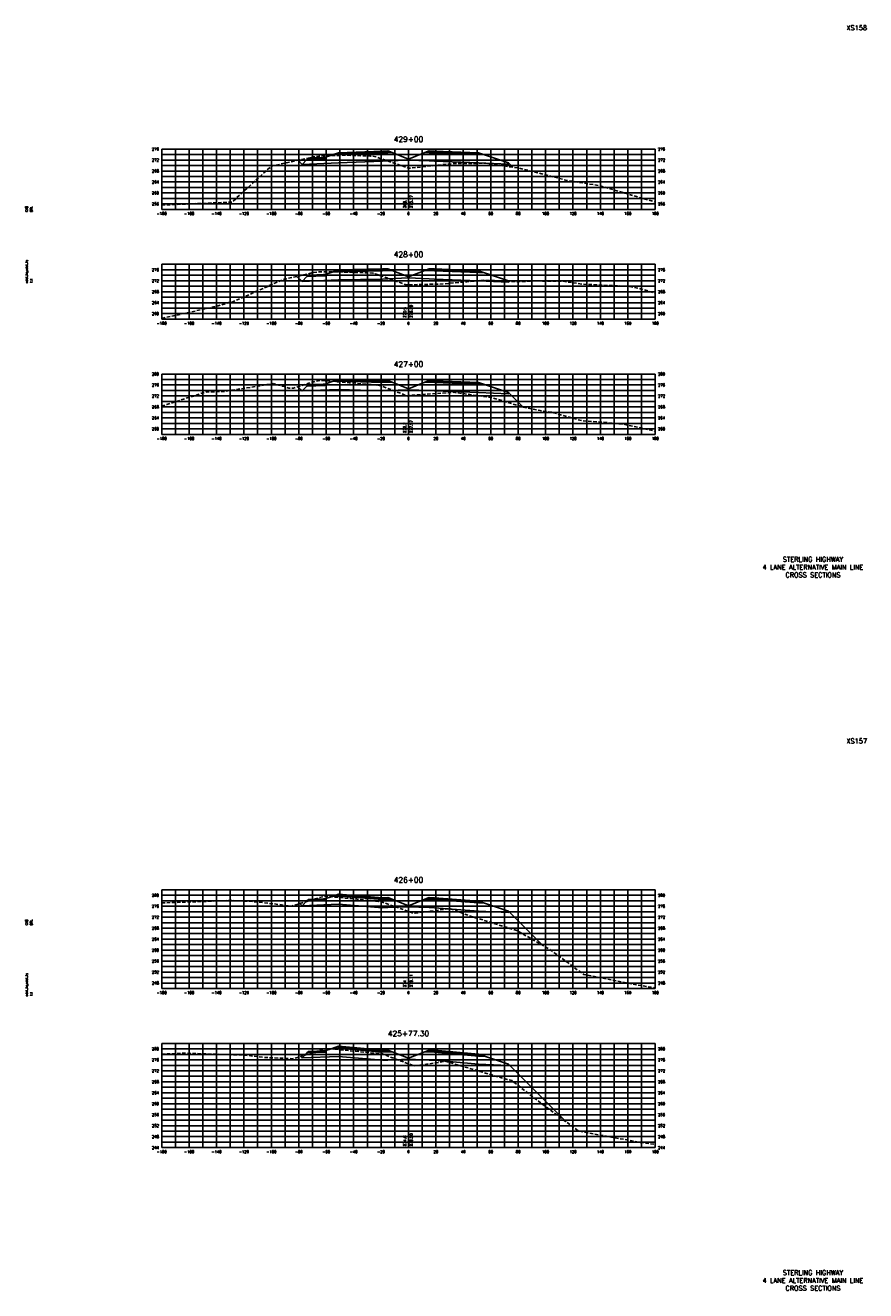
# Model space of a CAD drawing. Extents: x 37 to 9410, y 16 to 8218.
# Tile 94 of 110: x 6607 to 7220, y 6256 to 7178. Entities that reach past the tile are written whole.
import ezdxf
from ezdxf.enums import TextEntityAlignment as Align

# ---------------------------------------------------------------- set-up
doc = ezdxf.new("R2010")
doc.units = 0
doc.header["$LTSCALE"] = 20
doc.header["$MEASUREMENT"] = 0
doc.linetypes.add('HIDDEN_050%', pattern=[0.1875, 0.125, -0.0625])
for name, color, linetype in [('S-AT-TXT175', 6, 'Continuous'), ('S-AT-TXT80', 1, 'Continuous'), ('XDATUM', 3, 'Continuous'), ('XEG', 1, 'HIDDEN_050%'), ('XFG', 2, 'Continuous'), ('XGRID', 251, 'Continuous'), ('XGRIDT', 2, 'Continuous'), ('XREF-BORDER', 7, 'Continuous')]:
    doc.layers.add(name, color=color, linetype=linetype)
doc.styles.add('L100', font='simplex.shx', dxfattribs={"height": 2})
doc.styles.add('L175', font='ROMANSM.shx', dxfattribs={"height": 3.5})
doc.styles.add('L80', font='ROMANSM.shx', dxfattribs={"height": 1.6})

# ---------------------------------------------------------------- blocks, each defined once
blk = doc.blocks.new('03025_00_att1')
at = {"layer": 'S-AT-TXT175', "style": 'L175'}
for tag, p in [('NUM', (32.402, 20.822)), ('LINE1', (30.64, 1.444)), ('LINE2', (30.64, 1.161)), ('LINE3', (30.64, 0.877))]:
    blk.add_attdef(tag, text='', height=0.175, dxfattribs=at).set_placement(p, align=Align.CENTER)
at = {"layer": 'S-AT-TXT80', "style": 'L80'}
for tag, p in [('DESIGNED', (2.094, 14.201)), ('CHECKED', (2.265, 14.201)), ('DRAFTED', (2.436, 14.201)), ('PCTB', (2.094, 11.605)), ('PSCALE', (2.265, 11.605)), ('PVIEW', (2.436, 11.605))]:
    blk.add_attdef(tag, p, '', height=0.08, rotation=90, dxfattribs=at)

msp = doc.modelspace()

# ---------------------------------------------------------------- linework, layer by layer
at = {"layer": 'XDATUM', "flags": 128}
for points in [[(6805.5, 7079.82), (6808.46, 7076.86), (6835.05, 7077.92), (6867.05, 7079.21), (6871.05, 7079.37), (6886.05, 7079.97), (6901.05, 7079.37), (6905.05, 7079.21), (6937.05, 7077.92), (6959.05, 7077.04), (6959.05, 7077.93), (6962.23, 7074.75)], [(6804.74, 6995.2), (6808.46, 6991.48), (6835.05, 6992.55), (6867.05, 6993.25), (6871.05, 6993.41), (6886.05, 6994.01), (6901.05, 6993.41), (6905.05, 6993.25), (6937.05, 6991.96), (6959.05, 6991.08), (6959.05, 6991.97), (6959.44, 6991.58)], [(6805.36, 6914.74), (6808.46, 6911.64), (6835.05, 6912.71), (6867.05, 6911.81), (6871.05, 6911.97), (6886.05, 6912.57), (6901.05, 6911.97), (6905.05, 6911.81), (6937.05, 6910.52), (6959.05, 6909.64), (6959.05, 6910.53), (6969.67, 6899.91)], [(6806.85, 6537.93), (6808.46, 6536.32), (6835.05, 6537.39), (6867.05, 6534.89), (6871.05, 6535.05), (6886.05, 6535.65), (6901.05, 6535.05), (6905.05, 6534.89), (6937.05, 6532.38), (6959.05, 6531.5), (6959.05, 6532.39), (6983.98, 6507.46)], [(6807.43, 6426.49), (6808.46, 6425.46), (6835.05, 6426.52), (6867.05, 6423.66), (6871.05, 6423.82), (6886.05, 6424.42), (6901.05, 6423.82), (6905.05, 6423.66), (6937.05, 6420.79), (6959.05, 6419.91), (6959.05, 6420.8), (7000.99, 6378.86)]]:
    msp.add_lwpolyline(points, dxfattribs=at)
at = {"layer": 'XEG', "flags": 128}
for points in [[(6706.05, 7047.16), (6723.66, 7047.9), (6753.44, 7049.16), (6757.43, 7049.39), (6783.58, 7073.4), (6786.82, 7075.68), (6814.64, 7081.85), (6816.68, 7082.3), (6817.08, 7082.36), (6820.55, 7082.83), (6838.46, 7083.47), (6840.3, 7083.5), (6858.42, 7082.88), (6859.93, 7082.83), (6862.19, 7082.28), (6862.35, 7082.22), (6864.07, 7081.65), (6867.04, 7080.64), (6886.05, 7074.17), (6886.39, 7074.05), (6891.28, 7074.46), (6918.38, 7077.46), (6942.44, 7077.63), (6967.06, 7074.05), (7001.66, 7065.19), (7015.74, 7062.87), (7025.76, 7061.21), (7064.42, 7049.82), (7066.05, 7049.46)], [(6706.05, 6964.48), (6706.8, 6964.72), (6747.34, 6973.65), (6756.43, 6976.56), (6757.47, 6976.42), (6760.48, 6977.75), (6795.16, 6993.12), (6795.83, 6993.16), (6816.31, 6997.84), (6816.34, 6997.85), (6820.84, 6998.5), (6835.32, 6998.38), (6840.47, 6998.34), (6840.54, 6998.34), (6859.96, 6997.59), (6859.98, 6997.59), (6861.82, 6997.12), (6884.37, 6989.02), (6884.52, 6988.97), (6884.71, 6988.97), (6884.77, 6988.97), (6884.9, 6988.97), (6886.05, 6989), (6911.57, 6989.65), (6928.66, 6991.3), (6934.72, 6991.88), (6940.98, 6992.49), (6965.25, 6991.29), (6978.31, 6991.89), (6998.89, 6991.58), (7013.6, 6989.44), (7047.57, 6987.87), (7055.26, 6986.17), (7066.05, 6983.02)], [(6706.05, 6900.65), (6709.82, 6901.79), (6738.63, 6910.94), (6751.48, 6911.26), (6787.31, 6916.98), (6795.54, 6914.78), (6798.9, 6913.57), (6802.15, 6913.76), (6818.28, 6918.72), (6821.41, 6919.32), (6821.64, 6919.34), (6822.79, 6919.3), (6841.34, 6917.8), (6842.86, 6917.66), (6860.91, 6916.14), (6862.86, 6915.96), (6864.72, 6915.74), (6866.26, 6915.28), (6867.46, 6914.88), (6882.88, 6908.92), (6884.75, 6907.95), (6885.74, 6908.3), (6886.05, 6908.32), (6918.96, 6910.65), (6933.35, 6908.69), (6946.85, 6906.84), (6971.81, 6899.26), (6982.03, 6897.33), (6990.1, 6896.23), (7012.98, 6889.8), (7030.71, 6888.65), (7043.09, 6887.41), (7066.05, 6882.3)], [(6706.05, 6538.38), (6721.77, 6538.98), (6755.67, 6540.15), (6770.45, 6539.64), (6788.22, 6537.66), (6800.62, 6536.01), (6813.36, 6539.93), (6821.21, 6542.34), (6823.27, 6542.94), (6823.65, 6543.03), (6825.78, 6543.28), (6844.08, 6541.57), (6845.65, 6541.43), (6864.29, 6539.52), (6865.03, 6539.44), (6865.1, 6539.43), (6867.11, 6538.97), (6885.09, 6532.49), (6886.05, 6532.14), (6889.83, 6530.77), (6890.92, 6530.93), (6916.5, 6534.23), (6931.32, 6528.74), (6965.18, 6518.27), (6989.87, 6504.07), (7013.86, 6486.2), (7048.42, 6479.48), (7062.54, 6476.91), (7066.05, 6476.58)], [(6706.05, 6428.21), (6717.95, 6428.67), (6723.77, 6428.87), (6766.63, 6427.41), (6781.75, 6425.72), (6801.73, 6424.84), (6807.83, 6426.61), (6824.67, 6431.78), (6826.03, 6431.97), (6827.63, 6432.15), (6840.3, 6430.98), (6847.58, 6430.21), (6855.23, 6429.5), (6867.02, 6428.3), (6868.24, 6428.02), (6869.18, 6427.62), (6877.59, 6424.19), (6886.05, 6421.12), (6890.41, 6419.54), (6907.81, 6422.1), (6912.67, 6423.05), (6957.97, 6409.72), (6961.35, 6409.02), (6978.04, 6395.96), (7010.03, 6372.12), (7016.52, 6370.86), (7058.71, 6363.19), (7066.05, 6362.49)]]:
    msp.add_lwpolyline(points, dxfattribs=at)
at = {"layer": 'XFG', "flags": 128}
for points in [[(6886.05, 7080.71), (6874.1, 7085.49), (6871.05, 7085.37), (6867.05, 7085.21), (6835.05, 7083.92), (6830.48, 7083.74), (6825.05, 7081.93), (6825.05, 7080.93), (6812.01, 7080.41), (6808.46, 7076.86), (6835.05, 7077.92), (6867.05, 7079.21), (6871.05, 7079.37), (6886.05, 7079.97), (6886.05, 7080.71)], [(6871.05, 7085.71), (6867.05, 7085.55), (6835.05, 7084.26), (6835.05, 7085.26), (6830.48, 7083.74), (6835.05, 7083.92), (6867.05, 7085.21), (6871.05, 7085.37), (6874.1, 7085.49), (6871.05, 7086.71), (6871.05, 7085.71)], [(6871.05, 7086.71), (6867.05, 7086.55), (6835.05, 7085.26), (6835.05, 7084.92), (6867.05, 7086.21), (6871.05, 7086.37), (6871.05, 7086.71)], [(6871.05, 7086.37), (6867.05, 7086.21), (6835.05, 7084.92), (6835.05, 7084.26), (6867.05, 7085.55), (6871.05, 7085.71), (6871.05, 7086.37)], [(6886.05, 7080.71), (6898, 7085.49), (6901.05, 7085.37), (6905.05, 7085.21), (6937.05, 7083.92), (6941.62, 7083.74), (6959.05, 7077.93), (6959.05, 7077.04), (6937.05, 7077.92), (6905.05, 7079.21), (6901.05, 7079.37), (6886.05, 7079.97)], [(6901.05, 7086.71), (6898, 7085.49), (6901.05, 7085.37), (6905.05, 7085.21), (6937.05, 7083.92), (6941.62, 7083.74), (6937.05, 7085.26), (6937.05, 7084.26), (6905.05, 7085.55), (6901.05, 7085.71), (6901.05, 7086.71)], [(6901.05, 7086.71), (6901.05, 7086.37), (6905.05, 7086.21), (6937.05, 7084.92), (6937.05, 7085.26), (6905.05, 7086.55), (6901.05, 7086.71)], [(6901.05, 7086.37), (6901.05, 7085.71), (6905.05, 7085.55), (6937.05, 7084.26), (6937.05, 7084.92), (6905.05, 7086.21), (6901.05, 7086.37)], [(6808.46, 7076.86), (6808.46, 7076.86), (6805.5, 7079.82)], [(6825.05, 7081.93), (6824.05, 7081.89), (6824.05, 7081.55), (6814.05, 7081.15), (6814.05, 7081.49), (6813.05, 7081.45), (6812.01, 7080.41), (6825.05, 7080.93), (6825.05, 7081.93)], [(6824.05, 7081.89), (6814.05, 7081.49), (6814.05, 7081.15), (6824.05, 7081.55), (6824.05, 7081.89)], [(6959.05, 7077.93), (6959.05, 7077.93), (6962.23, 7074.75)], [(6808.46, 6991.48), (6808.46, 6991.48), (6804.74, 6995.2)], [(6886.05, 6994.75), (6874.1, 6999.53), (6871.05, 6999.41), (6867.05, 6999.25), (6835.05, 6998.55), (6830.48, 6998.36), (6825.05, 6996.55), (6825.05, 6995.55), (6812.01, 6995.03), (6808.46, 6991.48), (6835.05, 6992.55), (6867.05, 6993.25), (6871.05, 6993.41), (6886.05, 6994.01), (6886.05, 6994.75)], [(6825.05, 6996.55), (6824.05, 6996.51), (6824.05, 6996.17), (6814.05, 6995.77), (6814.05, 6996.11), (6813.05, 6996.07), (6812.01, 6995.03), (6825.05, 6995.55), (6825.05, 6996.55)], [(6824.05, 6996.51), (6814.05, 6996.11), (6814.05, 6995.77), (6824.05, 6996.17), (6824.05, 6996.51)], [(6871.05, 6999.75), (6867.05, 6999.59), (6835.05, 6998.89), (6835.05, 6999.89), (6830.48, 6998.36), (6835.05, 6998.55), (6867.05, 6999.25), (6871.05, 6999.41), (6874.1, 6999.53), (6871.05, 7000.75), (6871.05, 6999.75)], [(6871.05, 7000.75), (6867.05, 7000.59), (6835.05, 6999.89), (6835.05, 6999.55), (6867.05, 7000.25), (6871.05, 7000.41), (6871.05, 7000.75)], [(6871.05, 7000.41), (6867.05, 7000.25), (6835.05, 6999.55), (6835.05, 6998.89), (6867.05, 6999.59), (6871.05, 6999.75), (6871.05, 7000.41)], [(6886.05, 6994.75), (6898, 6999.53), (6901.05, 6999.41), (6905.05, 6999.25), (6937.05, 6997.96), (6941.62, 6997.78), (6959.05, 6991.97), (6959.05, 6991.08), (6937.05, 6991.96), (6905.05, 6993.25), (6901.05, 6993.41), (6886.05, 6994.01)], [(6901.05, 7000.75), (6898, 6999.53), (6901.05, 6999.41), (6905.05, 6999.25), (6937.05, 6997.96), (6941.62, 6997.78), (6937.05, 6999.3), (6937.05, 6998.3), (6905.05, 6999.59), (6901.05, 6999.75), (6901.05, 7000.75)], [(6901.05, 7000.75), (6901.05, 7000.41), (6905.05, 7000.25), (6937.05, 6998.96), (6937.05, 6999.3), (6905.05, 7000.59), (6901.05, 7000.75)], [(6901.05, 7000.41), (6901.05, 6999.75), (6905.05, 6999.59), (6937.05, 6998.3), (6937.05, 6998.96), (6905.05, 7000.25), (6901.05, 7000.41)], [(6959.05, 6991.97), (6959.05, 6991.97), (6959.44, 6991.58)], [(6871.05, 6918.31), (6867.05, 6918.15), (6835.05, 6919.05), (6835.05, 6920.05), (6830.48, 6918.52), (6835.05, 6918.71), (6867.05, 6917.81), (6871.05, 6917.97), (6874.1, 6918.09), (6871.05, 6919.31), (6871.05, 6918.31)], [(6871.05, 6919.31), (6867.05, 6919.15), (6835.05, 6920.05), (6835.05, 6919.71), (6867.05, 6918.81), (6871.05, 6918.97), (6871.05, 6919.31)], [(6871.05, 6918.97), (6867.05, 6918.81), (6835.05, 6919.71), (6835.05, 6919.05), (6867.05, 6918.15), (6871.05, 6918.31), (6871.05, 6918.97)], [(6901.05, 6919.31), (6898, 6918.09), (6901.05, 6917.97), (6905.05, 6917.81), (6937.05, 6916.52), (6941.62, 6916.34), (6937.05, 6917.86), (6937.05, 6916.86), (6905.05, 6918.15), (6901.05, 6918.31), (6901.05, 6919.31)], [(6901.05, 6919.31), (6901.05, 6918.97), (6905.05, 6918.81), (6937.05, 6917.52), (6937.05, 6917.86), (6905.05, 6919.15), (6901.05, 6919.31)], [(6901.05, 6918.97), (6901.05, 6918.31), (6905.05, 6918.15), (6937.05, 6916.86), (6937.05, 6917.52), (6905.05, 6918.81), (6901.05, 6918.97)], [(6808.46, 6911.64), (6808.46, 6911.64), (6805.36, 6914.74)], [(6886.05, 6913.31), (6874.1, 6918.09), (6871.05, 6917.97), (6867.05, 6917.81), (6835.05, 6918.71), (6830.48, 6918.52), (6825.05, 6916.71), (6825.05, 6915.71), (6812.01, 6915.19), (6808.46, 6911.64), (6835.05, 6912.71), (6867.05, 6911.81), (6871.05, 6911.97), (6886.05, 6912.57), (6886.05, 6913.31)], [(6825.05, 6916.71), (6824.05, 6916.67), (6824.05, 6916.33), (6814.05, 6915.93), (6814.05, 6916.27), (6813.05, 6916.23), (6812.01, 6915.19), (6825.05, 6915.71), (6825.05, 6916.71)], [(6824.05, 6916.67), (6814.05, 6916.27), (6814.05, 6915.93), (6824.05, 6916.33), (6824.05, 6916.67)], [(6886.05, 6913.31), (6898, 6918.09), (6901.05, 6917.97), (6905.05, 6917.81), (6937.05, 6916.52), (6941.62, 6916.34), (6959.05, 6910.53), (6959.05, 6909.64), (6937.05, 6910.52), (6905.05, 6911.81), (6901.05, 6911.97), (6886.05, 6912.57)], [(6959.05, 6910.53), (6959.05, 6910.53), (6969.67, 6899.91)], [(6886.05, 6536.39), (6874.1, 6541.17), (6871.05, 6541.05), (6867.05, 6540.89), (6835.05, 6543.39), (6830.48, 6543.2), (6825.05, 6541.39), (6825.05, 6540.39), (6812.01, 6539.87), (6808.46, 6536.32), (6835.05, 6537.39), (6867.05, 6534.89), (6871.05, 6535.05), (6886.05, 6535.65), (6886.05, 6536.39)], [(6825.05, 6541.39), (6824.05, 6541.35), (6824.05, 6541.01), (6814.05, 6540.61), (6814.05, 6540.95), (6813.05, 6540.91), (6812.01, 6539.87), (6825.05, 6540.39), (6825.05, 6541.39)], [(6824.05, 6541.35), (6814.05, 6540.95), (6814.05, 6540.61), (6824.05, 6541.01), (6824.05, 6541.35)], [(6871.05, 6541.39), (6867.05, 6541.23), (6835.05, 6543.73), (6835.05, 6544.73), (6830.48, 6543.2), (6835.05, 6543.39), (6867.05, 6540.89), (6871.05, 6541.05), (6874.1, 6541.17), (6871.05, 6542.39), (6871.05, 6541.39)], [(6871.05, 6542.39), (6867.05, 6542.23), (6835.05, 6544.73), (6835.05, 6544.39), (6867.05, 6541.89), (6871.05, 6542.05), (6871.05, 6542.39)], [(6871.05, 6542.05), (6867.05, 6541.89), (6835.05, 6544.39), (6835.05, 6543.73), (6867.05, 6541.23), (6871.05, 6541.39), (6871.05, 6542.05)], [(6886.05, 6536.39), (6898, 6541.17), (6901.05, 6541.05), (6905.05, 6540.89), (6937.05, 6538.38), (6941.62, 6538.2), (6959.05, 6532.39), (6959.05, 6531.5), (6937.05, 6532.38), (6905.05, 6534.89), (6901.05, 6535.05), (6886.05, 6535.65)], [(6901.05, 6542.39), (6898, 6541.17), (6901.05, 6541.05), (6905.05, 6540.89), (6937.05, 6538.38), (6941.62, 6538.2), (6937.05, 6539.72), (6937.05, 6538.72), (6905.05, 6541.23), (6901.05, 6541.39), (6901.05, 6542.39)], [(6901.05, 6542.39), (6901.05, 6542.05), (6905.05, 6541.89), (6937.05, 6539.38), (6937.05, 6539.72), (6905.05, 6542.23), (6901.05, 6542.39)], [(6901.05, 6542.05), (6901.05, 6541.39), (6905.05, 6541.23), (6937.05, 6538.72), (6937.05, 6539.38), (6905.05, 6541.89), (6901.05, 6542.05)], [(6808.46, 6536.32), (6808.46, 6536.32), (6806.85, 6537.93)], [(6959.05, 6532.39), (6959.05, 6532.39), (6983.98, 6507.46)], [(6886.05, 6425.16), (6874.1, 6429.94), (6871.05, 6429.82), (6867.05, 6429.66), (6835.05, 6432.52), (6830.48, 6432.34), (6825.05, 6430.53), (6825.05, 6429.53), (6812.01, 6429.01), (6808.46, 6425.46), (6835.05, 6426.52), (6867.05, 6423.66), (6871.05, 6423.82), (6886.05, 6424.42), (6886.05, 6425.16)], [(6825.05, 6430.53), (6824.05, 6430.49), (6824.05, 6430.15), (6814.05, 6429.75), (6814.05, 6430.09), (6813.05, 6430.05), (6812.01, 6429.01), (6825.05, 6429.53), (6825.05, 6430.53)], [(6824.05, 6430.49), (6814.05, 6430.09), (6814.05, 6429.75), (6824.05, 6430.15), (6824.05, 6430.49)], [(6871.05, 6430.16), (6867.05, 6430), (6835.05, 6432.86), (6835.05, 6433.86), (6830.48, 6432.34), (6835.05, 6432.52), (6867.05, 6429.66), (6871.05, 6429.82), (6874.1, 6429.94), (6871.05, 6431.16), (6871.05, 6430.16)], [(6871.05, 6431.16), (6867.05, 6431), (6835.05, 6433.86), (6835.05, 6433.52), (6867.05, 6430.66), (6871.05, 6430.82), (6871.05, 6431.16)], [(6871.05, 6430.82), (6867.05, 6430.66), (6835.05, 6433.52), (6835.05, 6432.86), (6867.05, 6430), (6871.05, 6430.16), (6871.05, 6430.82)], [(6886.05, 6425.16), (6898, 6429.94), (6901.05, 6429.82), (6905.05, 6429.66), (6937.05, 6426.79), (6941.62, 6426.61), (6959.05, 6420.8), (6959.05, 6419.91), (6937.05, 6420.79), (6905.05, 6423.66), (6901.05, 6423.82), (6886.05, 6424.42)], [(6901.05, 6431.16), (6898, 6429.94), (6901.05, 6429.82), (6905.05, 6429.66), (6937.05, 6426.79), (6941.62, 6426.61), (6937.05, 6428.13), (6937.05, 6427.13), (6905.05, 6430), (6901.05, 6430.16), (6901.05, 6431.16)], [(6901.05, 6431.16), (6901.05, 6430.82), (6905.05, 6430.66), (6937.05, 6427.79), (6937.05, 6428.13), (6905.05, 6431), (6901.05, 6431.16)], [(6901.05, 6430.82), (6901.05, 6430.16), (6905.05, 6430), (6937.05, 6427.13), (6937.05, 6427.79), (6905.05, 6430.66), (6901.05, 6430.82)], [(6808.46, 6425.46), (6808.46, 6425.46), (6807.43, 6426.49)], [(6959.05, 6420.8), (6959.05, 6420.8), (7000.99, 6378.86)]]:
    msp.add_lwpolyline(points, dxfattribs=at)
at = {"layer": 'XGRID'}
for p, q in [((6706.05, 7044), (6706.05, 7088)), ((6706.05, 7088), (7066.05, 7088)), ((6716.05, 7044), (6716.05, 7088)), ((6726.05, 7044), (6726.05, 7088)), ((6736.05, 7044), (6736.05, 7088)), ((6746.05, 7044), (6746.05, 7088)), ((6756.05, 7044), (6756.05, 7088)), ((6766.05, 7044), (6766.05, 7088)), ((6776.05, 7044), (6776.05, 7088)), ((6786.05, 7044), (6786.05, 7088)), ((6796.05, 7044), (6796.05, 7088)), ((6806.05, 7044), (6806.05, 7088)), ((6816.05, 7044), (6816.05, 7088)), ((6826.05, 7044), (6826.05, 7088)), ((6836.05, 7044), (6836.05, 7088)), ((6846.05, 7044), (6846.05, 7088)), ((6856.05, 7044), (6856.05, 7088)), ((6866.05, 7044), (6866.05, 7088)), ((6876.05, 7044), (6876.05, 7088)), ((6886.05, 7044), (6886.05, 7088)), ((6896.05, 7044), (6896.05, 7088)), ((6906.05, 7044), (6906.05, 7088)), ((6916.05, 7044), (6916.05, 7088)), ((6926.05, 7044), (6926.05, 7088)), ((6936.05, 7044), (6936.05, 7088)), ((6946.05, 7044), (6946.05, 7088)), ((6956.05, 7044), (6956.05, 7088)), ((6966.05, 7044), (6966.05, 7088)), ((6976.05, 7044), (6976.05, 7088)), ((6986.05, 7044), (6986.05, 7088)), ((6996.05, 7044), (6996.05, 7088)), ((7006.05, 7044), (7006.05, 7088)), ((7016.05, 7044), (7016.05, 7088)), ((7026.05, 7044), (7026.05, 7088)), ((7036.05, 7044), (7036.05, 7088)), ((7046.05, 7044), (7046.05, 7088)), ((7056.05, 7044), (7056.05, 7088)), ((7066.05, 7044), (7066.05, 7088)), ((6706.05, 7084), (7066.05, 7084)), ((6706.05, 7080), (7066.05, 7080)), ((6706.05, 7076), (7066.05, 7076)), ((6706.05, 7072), (7066.05, 7072)), ((6706.05, 7068), (7066.05, 7068)), ((6706.05, 7064), (7066.05, 7064)), ((6706.05, 7060), (7066.05, 7060)), ((6706.05, 7056), (7066.05, 7056)), ((6706.05, 7052), (7066.05, 7052)), ((6706.05, 7048), (7066.05, 7048)), ((6706.05, 7044), (7066.05, 7044)), ((6706.05, 6964), (6706.05, 7004)), ((6706.05, 7004), (7066.05, 7004)), ((6716.05, 6964), (6716.05, 7004)), ((6726.05, 6964), (6726.05, 7004)), ((6736.05, 6964), (6736.05, 7004)), ((6746.05, 6964), (6746.05, 7004)), ((6756.05, 6964), (6756.05, 7004)), ((6766.05, 6964), (6766.05, 7004)), ((6776.05, 6964), (6776.05, 7004)), ((6786.05, 6964), (6786.05, 7004)), ((6796.05, 6964), (6796.05, 7004)), ((6806.05, 6964), (6806.05, 7004)), ((6816.05, 6964), (6816.05, 7004)), ((6826.05, 6964), (6826.05, 7004)), ((6836.05, 6964), (6836.05, 7004)), ((6846.05, 6964), (6846.05, 7004)), ((6856.05, 6964), (6856.05, 7004)), ((6866.05, 6964), (6866.05, 7004)), ((6876.05, 6964), (6876.05, 7004)), ((6886.05, 6964), (6886.05, 7004)), ((6896.05, 6964), (6896.05, 7004)), ((6906.05, 6964), (6906.05, 7004)), ((6916.05, 6964), (6916.05, 7004)), ((6926.05, 6964), (6926.05, 7004)), ((6936.05, 6964), (6936.05, 7004)), ((6946.05, 6964), (6946.05, 7004)), ((6956.05, 6964), (6956.05, 7004)), ((6966.05, 6964), (6966.05, 7004)), ((6976.05, 6964), (6976.05, 7004)), ((6986.05, 6964), (6986.05, 7004)), ((6996.05, 6964), (6996.05, 7004)), ((7006.05, 6964), (7006.05, 7004)), ((7016.05, 6964), (7016.05, 7004)), ((7026.05, 6964), (7026.05, 7004)), ((7036.05, 6964), (7036.05, 7004)), ((7046.05, 6964), (7046.05, 7004)), ((7056.05, 6964), (7056.05, 7004)), ((7066.05, 6964), (7066.05, 7004)), ((6706.05, 7000), (7066.05, 7000)), ((6706.05, 6996), (7066.05, 6996)), ((6706.05, 6992), (7066.05, 6992)), ((6706.05, 6988), (7066.05, 6988)), ((6706.05, 6984), (7066.05, 6984)), ((6706.05, 6980), (7066.05, 6980)), ((6706.05, 6976), (7066.05, 6976)), ((6706.05, 6972), (7066.05, 6972)), ((6706.05, 6968), (7066.05, 6968)), ((6706.05, 6964), (7066.05, 6964)), ((6706.05, 6880), (6706.05, 6924)), ((6706.05, 6924), (7066.05, 6924)), ((6706.05, 6920), (7066.05, 6920)), ((6716.05, 6880), (6716.05, 6924)), ((6726.05, 6880), (6726.05, 6924)), ((6736.05, 6880), (6736.05, 6924)), ((6746.05, 6880), (6746.05, 6924)), ((6756.05, 6880), (6756.05, 6924)), ((6766.05, 6880), (6766.05, 6924)), ((6776.05, 6880), (6776.05, 6924)), ((6786.05, 6880), (6786.05, 6924)), ((6796.05, 6880), (6796.05, 6924)), ((6806.05, 6880), (6806.05, 6924)), ((6816.05, 6880), (6816.05, 6924)), ((6826.05, 6880), (6826.05, 6924)), ((6836.05, 6880), (6836.05, 6924)), ((6846.05, 6880), (6846.05, 6924)), ((6856.05, 6880), (6856.05, 6924)), ((6866.05, 6880), (6866.05, 6924)), ((6876.05, 6880), (6876.05, 6924)), ((6886.05, 6880), (6886.05, 6924)), ((6896.05, 6880), (6896.05, 6924)), ((6906.05, 6880), (6906.05, 6924)), ((6916.05, 6880), (6916.05, 6924)), ((6926.05, 6880), (6926.05, 6924)), ((6936.05, 6880), (6936.05, 6924)), ((6946.05, 6880), (6946.05, 6924)), ((6956.05, 6880), (6956.05, 6924)), ((6966.05, 6880), (6966.05, 6924)), ((6976.05, 6880), (6976.05, 6924)), ((6986.05, 6880), (6986.05, 6924)), ((6996.05, 6880), (6996.05, 6924)), ((7006.05, 6880), (7006.05, 6924)), ((7016.05, 6880), (7016.05, 6924)), ((7026.05, 6880), (7026.05, 6924)), ((7036.05, 6880), (7036.05, 6924)), ((7046.05, 6880), (7046.05, 6924)), ((7056.05, 6880), (7056.05, 6924)), ((7066.05, 6880), (7066.05, 6924)), ((6706.05, 6916), (7066.05, 6916)), ((6706.05, 6912), (7066.05, 6912)), ((6706.05, 6908), (7066.05, 6908)), ((6706.05, 6904), (7066.05, 6904)), ((6706.05, 6900), (7066.05, 6900)), ((6706.05, 6896), (7066.05, 6896)), ((6706.05, 6892), (7066.05, 6892)), ((6706.05, 6888), (7066.05, 6888)), ((6706.05, 6884), (7066.05, 6884)), ((6706.05, 6880), (7066.05, 6880)), ((6706.05, 6476), (6706.05, 6548)), ((6706.05, 6548), (7066.05, 6548)), ((6706.05, 6544), (7066.05, 6544)), ((6716.05, 6476), (6716.05, 6548)), ((6726.05, 6476), (6726.05, 6548)), ((6736.05, 6476), (6736.05, 6548)), ((6746.05, 6476), (6746.05, 6548)), ((6756.05, 6476), (6756.05, 6548)), ((6766.05, 6476), (6766.05, 6548)), ((6776.05, 6476), (6776.05, 6548)), ((6786.05, 6476), (6786.05, 6548)), ((6796.05, 6476), (6796.05, 6548)), ((6806.05, 6476), (6806.05, 6548)), ((6816.05, 6476), (6816.05, 6548)), ((6826.05, 6476), (6826.05, 6548)), ((6836.05, 6476), (6836.05, 6548)), ((6846.05, 6476), (6846.05, 6548)), ((6856.05, 6476), (6856.05, 6548)), ((6866.05, 6476), (6866.05, 6548)), ((6876.05, 6476), (6876.05, 6548)), ((6886.05, 6476), (6886.05, 6548)), ((6896.05, 6476), (6896.05, 6548)), ((6906.05, 6476), (6906.05, 6548)), ((6916.05, 6476), (6916.05, 6548)), ((6926.05, 6476), (6926.05, 6548)), ((6936.05, 6476), (6936.05, 6548)), ((6946.05, 6476), (6946.05, 6548)), ((6956.05, 6476), (6956.05, 6548)), ((6966.05, 6476), (6966.05, 6548)), ((6976.05, 6476), (6976.05, 6548)), ((6986.05, 6476), (6986.05, 6548)), ((6996.05, 6476), (6996.05, 6548)), ((7006.05, 6476), (7006.05, 6548)), ((7016.05, 6476), (7016.05, 6548)), ((7026.05, 6476), (7026.05, 6548)), ((7036.05, 6476), (7036.05, 6548)), ((7046.05, 6476), (7046.05, 6548)), ((7056.05, 6476), (7056.05, 6548)), ((7066.05, 6476), (7066.05, 6548)), ((6706.05, 6540), (7066.05, 6540)), ((6706.05, 6536), (7066.05, 6536)), ((6706.05, 6532), (7066.05, 6532)), ((6706.05, 6528), (7066.05, 6528)), ((6706.05, 6524), (7066.05, 6524)), ((6706.05, 6520), (7066.05, 6520)), ((6706.05, 6516), (7066.05, 6516)), ((6706.05, 6512), (7066.05, 6512)), ((6706.05, 6508), (7066.05, 6508)), ((6706.05, 6504), (7066.05, 6504)), ((6706.05, 6500), (7066.05, 6500)), ((6706.05, 6496), (7066.05, 6496)), ((6706.05, 6492), (7066.05, 6492)), ((6706.05, 6488), (7066.05, 6488)), ((6706.05, 6484), (7066.05, 6484)), ((6706.05, 6480), (7066.05, 6480)), ((6706.05, 6476), (7066.05, 6476)), ((6706.05, 6360), (6706.05, 6436)), ((6706.05, 6436), (7066.05, 6436)), ((6706.05, 6432), (7066.05, 6432)), ((6716.05, 6360), (6716.05, 6436)), ((6726.05, 6360), (6726.05, 6436)), ((6736.05, 6360), (6736.05, 6436)), ((6746.05, 6360), (6746.05, 6436)), ((6756.05, 6360), (6756.05, 6436)), ((6766.05, 6360), (6766.05, 6436)), ((6776.05, 6360), (6776.05, 6436)), ((6786.05, 6360), (6786.05, 6436)), ((6796.05, 6360), (6796.05, 6436)), ((6806.05, 6360), (6806.05, 6436)), ((6816.05, 6360), (6816.05, 6436)), ((6826.05, 6360), (6826.05, 6436)), ((6836.05, 6360), (6836.05, 6436)), ((6846.05, 6360), (6846.05, 6436)), ((6856.05, 6360), (6856.05, 6436)), ((6866.05, 6360), (6866.05, 6436)), ((6876.05, 6360), (6876.05, 6436)), ((6886.05, 6360), (6886.05, 6436)), ((6896.05, 6360), (6896.05, 6436)), ((6906.05, 6360), (6906.05, 6436)), ((6916.05, 6360), (6916.05, 6436)), ((6926.05, 6360), (6926.05, 6436)), ((6936.05, 6360), (6936.05, 6436)), ((6946.05, 6360), (6946.05, 6436)), ((6956.05, 6360), (6956.05, 6436)), ((6966.05, 6360), (6966.05, 6436)), ((6976.05, 6360), (6976.05, 6436)), ((6986.05, 6360), (6986.05, 6436)), ((6996.05, 6360), (6996.05, 6436)), ((7006.05, 6360), (7006.05, 6436)), ((7016.05, 6360), (7016.05, 6436)), ((7026.05, 6360), (7026.05, 6436)), ((7036.05, 6360), (7036.05, 6436)), ((7046.05, 6360), (7046.05, 6436)), ((7056.05, 6360), (7056.05, 6436)), ((7066.05, 6360), (7066.05, 6436)), ((6706.05, 6428), (7066.05, 6428)), ((6706.05, 6424), (7066.05, 6424)), ((6706.05, 6420), (7066.05, 6420)), ((6706.05, 6416), (7066.05, 6416)), ((6706.05, 6412), (7066.05, 6412)), ((6706.05, 6408), (7066.05, 6408)), ((6706.05, 6404), (7066.05, 6404)), ((6706.05, 6400), (7066.05, 6400)), ((6706.05, 6396), (7066.05, 6396)), ((6706.05, 6392), (7066.05, 6392)), ((6706.05, 6388), (7066.05, 6388)), ((6706.05, 6384), (7066.05, 6384)), ((6706.05, 6380), (7066.05, 6380)), ((6706.05, 6376), (7066.05, 6376)), ((6706.05, 6372), (7066.05, 6372)), ((6706.05, 6368), (7066.05, 6368)), ((6706.05, 6364), (7066.05, 6364)), ((6706.05, 6360), (7066.05, 6360))]:
    msp.add_line(p, q, dxfattribs=at)

# ---------------------------------------------------------------- block references
at = {"layer": 'XREF-BORDER'}
ref = msp.add_blockref('03025_00_att1', (6566.45, 6758.23), dxfattribs=dict(at, xscale=20, yscale=20, zscale=20))
ref.add_attrib('LINE1', 'STERLING HIGHWAY', dxfattribs={"layer": 'S-AT-TXT175', "height": 3.5, "style": 'L175'}).set_placement((7181.07, 6787.1), align=Align.CENTER)
ref.add_attrib('LINE2', '4 LANE ALTERNATIVE MAIN LINE', dxfattribs={"layer": 'S-AT-TXT175', "height": 3.5, "style": 'L175'}).set_placement((7181.07, 6781.44), align=Align.CENTER)
ref.add_attrib('LINE3', 'CROSS SECTIONS', dxfattribs={"layer": 'S-AT-TXT175', "height": 3.5, "style": 'L175'}).set_placement((7181.07, 6775.77), align=Align.CENTER)
ref.add_attrib('NUM', 'XS158', dxfattribs={"layer": 'S-AT-TXT175', "height": 3.5, "style": 'L175'}).set_placement((7213, 7174.66), align=Align.CENTER)
ref.add_attrib('DESIGNED', 'CAB', (6608.34, 7042.25), dxfattribs={"layer": 'S-AT-TXT80', "height": 1.6, "rotation": 90, "style": 'L80'})
ref.add_attrib('CHECKED', 'DRL', (6611.75, 7042.25), dxfattribs={"layer": 'S-AT-TXT80', "height": 1.6, "rotation": 90, "style": 'L80'})
ref.add_attrib('PCTB', 'adot_hs,adot_fs', (6608.34, 6990.32), dxfattribs={"layer": 'S-AT-TXT80', "height": 1.6, "rotation": 90, "style": 'L80'})
ref.add_attrib('PSCALE', '1:1', (6611.75, 6990.32), dxfattribs={"layer": 'S-AT-TXT80', "height": 1.6, "rotation": 90, "style": 'L80'})
ref = msp.add_blockref('03025_00_att1', (6566.45, 6238.23), dxfattribs=dict(at, xscale=20, yscale=20, zscale=20))
ref.add_attrib('LINE1', 'STERLING HIGHWAY', dxfattribs={"layer": 'S-AT-TXT175', "height": 3.5, "style": 'L175'}).set_placement((7181.07, 6267.1), align=Align.CENTER)
ref.add_attrib('LINE2', '4 LANE ALTERNATIVE MAIN LINE', dxfattribs={"layer": 'S-AT-TXT175', "height": 3.5, "style": 'L175'}).set_placement((7181.07, 6261.44), align=Align.CENTER)
ref.add_attrib('LINE3', 'CROSS SECTIONS', dxfattribs={"layer": 'S-AT-TXT175', "height": 3.5, "style": 'L175'}).set_placement((7181.07, 6255.77), align=Align.CENTER)
ref.add_attrib('NUM', 'XS157', dxfattribs={"layer": 'S-AT-TXT175', "height": 3.5, "style": 'L175'}).set_placement((7213, 6654.66), align=Align.CENTER)
ref.add_attrib('DESIGNED', 'CAB', (6608.34, 6522.25), dxfattribs={"layer": 'S-AT-TXT80', "height": 1.6, "rotation": 90, "style": 'L80'})
ref.add_attrib('CHECKED', 'DRL', (6611.75, 6522.25), dxfattribs={"layer": 'S-AT-TXT80', "height": 1.6, "rotation": 90, "style": 'L80'})
ref.add_attrib('PCTB', 'adot_hs,adot_fs', (6608.34, 6470.32), dxfattribs={"layer": 'S-AT-TXT80', "height": 1.6, "rotation": 90, "style": 'L80'})
ref.add_attrib('PSCALE', '1:1', (6611.75, 6470.32), dxfattribs={"layer": 'S-AT-TXT80', "height": 1.6, "rotation": 90, "style": 'L80'})

# ---------------------------------------------------------------- texts
at = {"layer": 'XGRIDT', "style": 'L100'}
for s, p in [('429+00', (6886.05, 7092)), ('428+00', (6886.05, 7008)), ('427+00', (6886.05, 6928)), ('426+00', (6886.05, 6552)), ('425+77.30', (6886.05, 6440))]:
    msp.add_text(s, height=4, dxfattribs=at).set_placement(p, align=Align.BOTTOM_CENTER)
for s, p in [('276', (6704.05, 7088)), ('272', (6704.05, 7080)), ('268', (6704.05, 7072)), ('264', (6704.05, 7064)), ('260', (6704.05, 7056)), ('256', (6704.05, 7048)), ('276', (6704.05, 7000)), ('272', (6704.05, 6992)), ('268', (6704.05, 6984)), ('264', (6704.05, 6976)), ('260', (6704.05, 6968)), ('280', (6704.05, 6924)), ('276', (6704.05, 6916)), ('272', (6704.05, 6908)), ('268', (6704.05, 6900)), ('264', (6704.05, 6892)), ('260', (6704.05, 6884)), ('280', (6704.05, 6544)), ('276', (6704.05, 6536)), ('272', (6704.05, 6528)), ('268', (6704.05, 6520)), ('264', (6704.05, 6512)), ('260', (6704.05, 6504)), ('256', (6704.05, 6496)), ('252', (6704.05, 6488)), ('248', (6704.05, 6480)), ('280', (6704.05, 6432)), ('276', (6704.05, 6424)), ('272', (6704.05, 6416)), ('268', (6704.05, 6408)), ('264', (6704.05, 6400)), ('260', (6704.05, 6392)), ('256', (6704.05, 6384)), ('252', (6704.05, 6376)), ('248', (6704.05, 6368)), ('244', (6704.05, 6360))]:
    msp.add_text(s, height=2, dxfattribs=at).set_placement(p, align=Align.MIDDLE_RIGHT)
for s, p in [('276', (7068.05, 7088)), ('272', (7068.05, 7080)), ('268', (7068.05, 7072)), ('264', (7068.05, 7064)), ('260', (7068.05, 7056)), ('256', (7068.05, 7048)), ('276', (7068.05, 7000)), ('272', (7068.05, 6992)), ('268', (7068.05, 6984)), ('264', (7068.05, 6976)), ('260', (7068.05, 6968)), ('280', (7068.05, 6924)), ('276', (7068.05, 6916)), ('272', (7068.05, 6908)), ('268', (7068.05, 6900)), ('264', (7068.05, 6892)), ('260', (7068.05, 6884)), ('280', (7068.05, 6544)), ('276', (7068.05, 6536)), ('272', (7068.05, 6528)), ('268', (7068.05, 6520)), ('264', (7068.05, 6512)), ('260', (7068.05, 6504)), ('256', (7068.05, 6496)), ('252', (7068.05, 6488)), ('248', (7068.05, 6480)), ('280', (7068.05, 6432)), ('276', (7068.05, 6424)), ('272', (7068.05, 6416)), ('268', (7068.05, 6408)), ('264', (7068.05, 6400)), ('260', (7068.05, 6392)), ('256', (7068.05, 6384)), ('252', (7068.05, 6376)), ('248', (7068.05, 6368)), ('244', (7068.05, 6360))]:
    msp.add_text(s, height=2, dxfattribs=at).set_placement(p, align=Align.MIDDLE_LEFT)
for s, p in [('269.1', (6885.05, 7045)), ('270.5', (6885.05, 6965)), ('272.2', (6885.05, 6881)), ('274.1', (6885.05, 6477)), ('274.6', (6885.05, 6361))]:
    msp.add_text(s, height=2, rotation=90, dxfattribs=at).set_placement(p, align=Align.BOTTOM_LEFT)
for s, p in [('275.27', (6887.05, 7045)), ('276.29', (6887.05, 6965)), ('277.57', (6887.05, 6881)), ('279.11', (6887.05, 6477)), ('279.50', (6887.05, 6361))]:
    msp.add_text(s, height=2, rotation=90, dxfattribs=at).set_placement(p, align=Align.TOP_LEFT)
for s, p in [('-180', (6706.05, 7042)), ('-160', (6726.05, 7042)), ('-140', (6746.05, 7042)), ('-120', (6766.05, 7042)), ('-100', (6786.05, 7042)), ('-80', (6806.05, 7042)), ('-60', (6826.05, 7042)), ('-40', (6846.05, 7042)), ('-20', (6866.05, 7042)), ('0', (6886.05, 7042)), ('20', (6906.05, 7042)), ('40', (6926.05, 7042)), ('60', (6946.05, 7042)), ('80', (6966.05, 7042)), ('100', (6986.05, 7042)), ('120', (7006.05, 7042)), ('140', (7026.05, 7042)), ('160', (7046.05, 7042)), ('180', (7066.05, 7042)), ('-180', (6706.05, 6962)), ('-160', (6726.05, 6962)), ('-140', (6746.05, 6962)), ('-120', (6766.05, 6962)), ('-100', (6786.05, 6962)), ('-80', (6806.05, 6962)), ('-60', (6826.05, 6962)), ('-40', (6846.05, 6962)), ('-20', (6866.05, 6962)), ('0', (6886.05, 6962)), ('20', (6906.05, 6962)), ('40', (6926.05, 6962)), ('60', (6946.05, 6962)), ('80', (6966.05, 6962)), ('100', (6986.05, 6962)), ('120', (7006.05, 6962)), ('140', (7026.05, 6962)), ('160', (7046.05, 6962)), ('180', (7066.05, 6962)), ('-180', (6706.05, 6878)), ('-160', (6726.05, 6878)), ('-140', (6746.05, 6878)), ('-120', (6766.05, 6878)), ('-100', (6786.05, 6878)), ('-80', (6806.05, 6878)), ('-60', (6826.05, 6878)), ('-40', (6846.05, 6878)), ('-20', (6866.05, 6878)), ('0', (6886.05, 6878)), ('20', (6906.05, 6878)), ('40', (6926.05, 6878)), ('60', (6946.05, 6878)), ('80', (6966.05, 6878)), ('100', (6986.05, 6878)), ('120', (7006.05, 6878)), ('140', (7026.05, 6878)), ('160', (7046.05, 6878)), ('180', (7066.05, 6878)), ('-180', (6706.05, 6474)), ('-160', (6726.05, 6474)), ('-140', (6746.05, 6474)), ('-120', (6766.05, 6474)), ('-100', (6786.05, 6474)), ('-80', (6806.05, 6474)), ('-60', (6826.05, 6474)), ('-40', (6846.05, 6474)), ('-20', (6866.05, 6474)), ('0', (6886.05, 6474)), ('20', (6906.05, 6474)), ('40', (6926.05, 6474)), ('60', (6946.05, 6474)), ('80', (6966.05, 6474)), ('100', (6986.05, 6474)), ('120', (7006.05, 6474)), ('140', (7026.05, 6474)), ('160', (7046.05, 6474)), ('180', (7066.05, 6474)), ('-180', (6706.05, 6358)), ('-160', (6726.05, 6358)), ('-140', (6746.05, 6358)), ('-120', (6766.05, 6358)), ('-100', (6786.05, 6358)), ('-80', (6806.05, 6358)), ('-60', (6826.05, 6358)), ('-40', (6846.05, 6358)), ('-20', (6866.05, 6358)), ('0', (6886.05, 6358)), ('20', (6906.05, 6358)), ('40', (6926.05, 6358)), ('60', (6946.05, 6358)), ('80', (6966.05, 6358)), ('100', (6986.05, 6358)), ('120', (7006.05, 6358)), ('140', (7026.05, 6358)), ('160', (7046.05, 6358)), ('180', (7066.05, 6358))]:
    msp.add_text(s, height=2, dxfattribs=at).set_placement(p, align=Align.TOP_CENTER)

doc.saveas('drawing.dxf')
